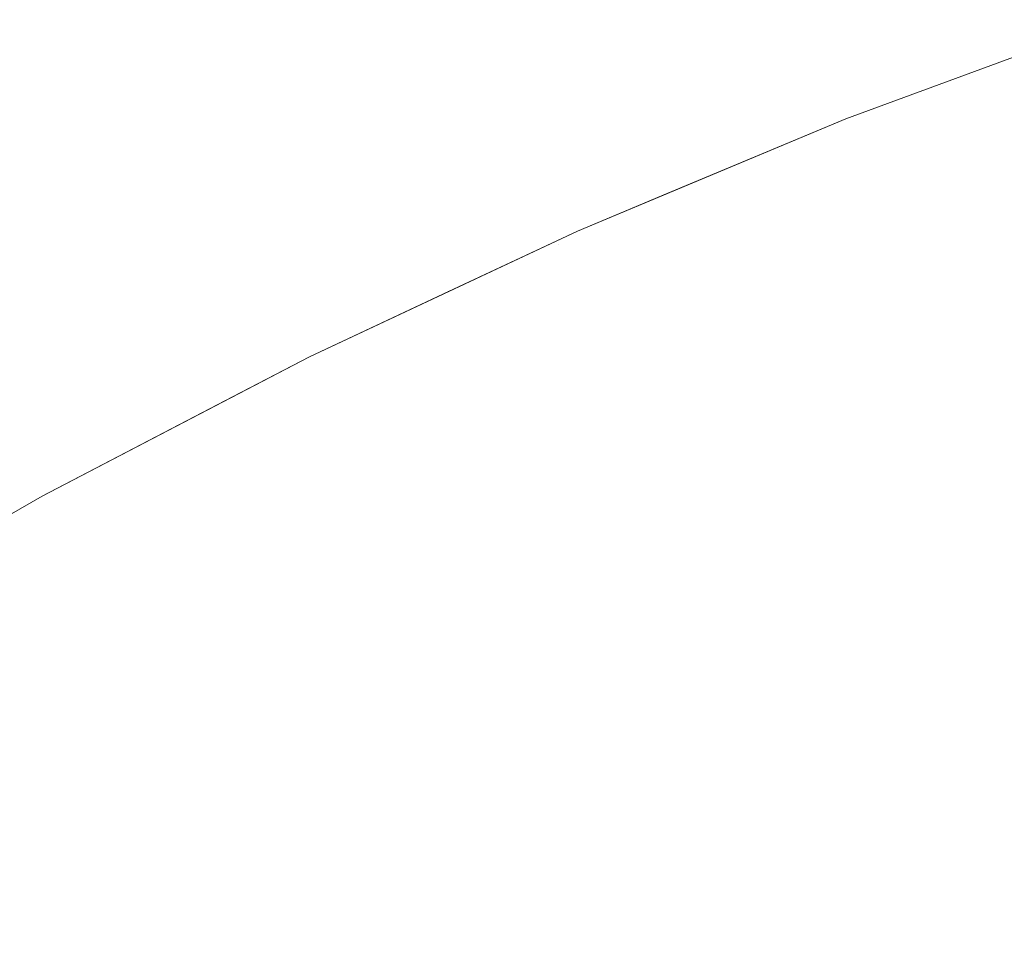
# Model space of a CAD drawing. Header units: centimetres. Extents: x -21.6 to 22.7, y 3.4 to 5.2.
# Tile 75 of 256: x -21.5381 to -21.5276, y 5.1863 to 5.1963. Entities that reach past the tile are written whole.
import ezdxf

# ---------------------------------------------------------------- set-up
doc = ezdxf.new("R2010")
doc.units = ezdxf.units.CM
doc.header["$LTSCALE"] = 2.54
doc.layers.add('Lucido design-1', color=7, linetype='Continuous')

# ---------------------------------------------------------------- blocks, each defined once
blk = doc.blocks.new('Gruppo-4-1')
at = {"color": 7, "linetype": 'Continuous', "lineweight": 9}
for points, invisible_edges in [([(-21.526372, 5.196324, -1872.315514), (-21.529258, 5.195258, -1872.315514), (-21.528774, 5.195434, -1872.313952), (-21.526343, 5.196322, -1872.313952)], 14), ([(-21.529258, 5.195258, -1872.915514), (-21.529258, 5.195258, -1872.315514), (-21.526372, 5.196324, -1872.315514), (-21.526372, 5.196324, -1872.915514)], 5), ([(-21.527554, 5.195854, -1872.918638), (-21.528765, 5.195399, -1872.918638), (-21.529258, 5.195258, -1872.915514), (-21.526372, 5.196324, -1872.915514)], 11), ([(-21.528774, 5.195434, -1872.313952), (-21.528765, 5.195399, -1872.31239), (-21.526334, 5.196287, -1872.31239), (-21.526343, 5.196322, -1872.313952)], 15), ([(-21.52632, 5.196228, -1872.310829), (-21.526334, 5.196287, -1872.31239), (-21.528765, 5.195399, -1872.31239), (-21.528749, 5.195341, -1872.310829)], 15), ([(-21.528749, 5.195341, -1872.310829), (-21.528728, 5.19526, -1872.30927), (-21.526301, 5.196146, -1872.30927), (-21.52632, 5.196228, -1872.310829)], 15), ([(-21.526276, 5.196041, -1872.307713), (-21.526301, 5.196146, -1872.30927), (-21.528728, 5.19526, -1872.30927), (-21.5287, 5.195155, -1872.307713)], 15), ([(-21.5287, 5.195155, -1872.307713), (-21.528666, 5.195028, -1872.30616), (-21.526245, 5.195912, -1872.30616), (-21.526276, 5.196041, -1872.307713)], 15), ([(-21.527518, 5.195714, -1872.921758), (-21.528728, 5.19526, -1872.921758), (-21.528765, 5.195399, -1872.918638), (-21.527554, 5.195854, -1872.918638)], 15), ([(-21.526209, 5.19576, -1872.304609), (-21.526245, 5.195912, -1872.30616), (-21.528666, 5.195028, -1872.30616), (-21.528626, 5.194878, -1872.304609)], 15), ([(-21.52746, 5.195481, -1872.924868), (-21.528666, 5.195028, -1872.924868), (-21.528728, 5.19526, -1872.921758), (-21.527518, 5.195714, -1872.921758)], 15), ([(-21.528626, 5.194878, -1872.304609), (-21.52858, 5.194704, -1872.303063), (-21.526167, 5.195586, -1872.303063), (-21.526209, 5.19576, -1872.304609)], 15), ([(-21.52612, 5.195388, -1872.301521), (-21.526167, 5.195586, -1872.303063), (-21.52858, 5.194704, -1872.303063), (-21.528528, 5.194509, -1872.301521)], 15), ([(-21.53117, 5.194462, -1872.313952), (-21.528774, 5.195434, -1872.313952), (-21.529258, 5.195258, -1872.315514)], 11), ([(-21.53117, 5.194462, -1872.313952), (-21.53116, 5.194427, -1872.31239), (-21.528765, 5.195399, -1872.31239), (-21.528774, 5.195434, -1872.313952)], 15), ([(-21.528749, 5.195341, -1872.310829), (-21.528765, 5.195399, -1872.31239), (-21.53116, 5.194427, -1872.31239), (-21.531143, 5.19437, -1872.310829)], 15), ([(-21.529258, 5.195258, -1872.915514), (-21.528765, 5.195399, -1872.918638), (-21.529967, 5.194924, -1872.918638)], 11), ([(-21.529967, 5.194924, -1872.918638), (-21.528765, 5.195399, -1872.918638), (-21.528728, 5.19526, -1872.921758), (-21.529928, 5.194785, -1872.921758)], 15), ([(-21.527378, 5.195156, -1872.927965), (-21.52858, 5.194704, -1872.927965), (-21.528666, 5.195028, -1872.924868), (-21.52746, 5.195481, -1872.924868)], 15), ([(-21.528528, 5.194509, -1872.301521), (-21.52847, 5.19429, -1872.299984), (-21.526067, 5.195167, -1872.299984), (-21.52612, 5.195388, -1872.301521)], 15), ([(-21.531143, 5.19437, -1872.310829), (-21.53112, 5.194289, -1872.30927), (-21.528728, 5.19526, -1872.30927), (-21.528749, 5.195341, -1872.310829)], 15), ([(-21.529258, 5.195258, -1872.915514), (-21.532141, 5.194053, -1872.915514), (-21.532141, 5.194053, -1872.315514), (-21.531168, 5.19446, -1872.315514)], 10), ([(-21.529967, 5.194924, -1872.918638), (-21.53116, 5.194427, -1872.918638), (-21.532141, 5.194053, -1872.915514), (-21.529258, 5.195258, -1872.915514)], 11), ([(-21.529258, 5.195258, -1872.315514), (-21.531168, 5.19446, -1872.315514), (-21.53117, 5.194462, -1872.313952)], 10), ([(-21.531168, 5.19446, -1872.315514), (-21.529258, 5.195258, -1872.315514), (-21.529258, 5.195258, -1872.915514)], 10), ([(-21.5287, 5.195155, -1872.307713), (-21.528728, 5.19526, -1872.30927), (-21.53112, 5.194289, -1872.30927), (-21.531089, 5.194186, -1872.307713)], 15), ([(-21.529928, 5.194785, -1872.921758), (-21.528728, 5.19526, -1872.921758), (-21.528666, 5.195028, -1872.924868), (-21.529864, 5.194554, -1872.924868)], 15), ([(-21.531089, 5.194186, -1872.307713), (-21.531052, 5.19406, -1872.30616), (-21.528666, 5.195028, -1872.30616), (-21.5287, 5.195155, -1872.307713)], 15), ([(-21.527273, 5.194739, -1872.931044), (-21.52847, 5.19429, -1872.931044), (-21.52858, 5.194704, -1872.927965), (-21.527378, 5.195156, -1872.927965)], 15), ([(-21.526009, 5.194924, -1872.298453), (-21.526067, 5.195167, -1872.299984), (-21.52847, 5.19429, -1872.299984), (-21.528405, 5.194049, -1872.298453)], 15), ([(-21.528626, 5.194878, -1872.304609), (-21.528666, 5.195028, -1872.30616), (-21.531052, 5.19406, -1872.30616), (-21.531008, 5.193911, -1872.304609)], 15), ([(-21.529864, 5.194554, -1872.924868), (-21.528666, 5.195028, -1872.924868), (-21.52858, 5.194704, -1872.927965), (-21.529773, 5.194232, -1872.927965)], 15), ([(-21.529928, 5.194785, -1872.921758), (-21.53112, 5.194289, -1872.921758), (-21.53116, 5.194427, -1872.918638), (-21.529967, 5.194924, -1872.918638)], 15), ([(-21.531008, 5.193911, -1872.304609), (-21.530958, 5.19374, -1872.303063), (-21.52858, 5.194704, -1872.303063), (-21.528626, 5.194878, -1872.304609)], 15), ([(-21.528405, 5.194049, -1872.298453), (-21.528335, 5.193786, -1872.296927), (-21.525946, 5.194659, -1872.296927), (-21.526009, 5.194924, -1872.298453)], 15), ([(-21.529864, 5.194554, -1872.924868), (-21.531052, 5.19406, -1872.924868), (-21.53112, 5.194289, -1872.921758), (-21.529928, 5.194785, -1872.921758)], 15), ([(-21.528528, 5.194509, -1872.301521), (-21.52858, 5.194704, -1872.303063), (-21.530958, 5.19374, -1872.303063), (-21.530901, 5.193546, -1872.301521)], 15), ([(-21.529773, 5.194232, -1872.927965), (-21.52858, 5.194704, -1872.927965), (-21.52847, 5.19429, -1872.931044), (-21.529658, 5.19382, -1872.931044)], 15), ([(-21.527145, 5.194233, -1872.934101), (-21.528335, 5.193786, -1872.934101), (-21.52847, 5.19429, -1872.931044), (-21.527273, 5.194739, -1872.931044)], 15), ([(-21.525878, 5.194371, -1872.295409), (-21.525946, 5.194659, -1872.296927), (-21.528335, 5.193786, -1872.296927), (-21.528259, 5.193501, -1872.295409)], 15), ([(-21.529773, 5.194232, -1872.927965), (-21.530958, 5.19374, -1872.927965), (-21.531052, 5.19406, -1872.924868), (-21.529864, 5.194554, -1872.924868)], 15), ([(-21.533529, 5.193408, -1872.313952), (-21.533518, 5.193374, -1872.31239), (-21.53116, 5.194427, -1872.31239), (-21.53117, 5.194462, -1872.313952)], 15), ([(-21.532141, 5.194053, -1872.315514), (-21.533529, 5.193408, -1872.313952), (-21.53117, 5.194462, -1872.313952)], 11), ([(-21.53117, 5.194462, -1872.313952), (-21.531168, 5.19446, -1872.315514), (-21.532141, 5.194053, -1872.315514)], 9), ([(-21.530901, 5.193546, -1872.301521), (-21.530837, 5.19333, -1872.299984), (-21.52847, 5.19429, -1872.299984), (-21.528528, 5.194509, -1872.301521)], 15), ([(-21.531143, 5.19437, -1872.310829), (-21.53116, 5.194427, -1872.31239), (-21.533518, 5.193374, -1872.31239), (-21.533499, 5.193317, -1872.310829)], 15), ([(-21.533499, 5.193317, -1872.310829), (-21.533474, 5.193238, -1872.30927), (-21.53112, 5.194289, -1872.30927), (-21.531143, 5.19437, -1872.310829)], 15), ([(-21.532141, 5.194053, -1872.915514), (-21.53116, 5.194427, -1872.918638), (-21.532344, 5.193911, -1872.918638)], 11), ([(-21.532344, 5.193911, -1872.918638), (-21.53116, 5.194427, -1872.918638), (-21.53112, 5.194289, -1872.921758), (-21.532301, 5.193774, -1872.921758)], 15), ([(-21.528259, 5.193501, -1872.295409), (-21.528178, 5.193194, -1872.293898), (-21.525804, 5.194061, -1872.293898), (-21.525878, 5.194371, -1872.295409)], 15), ([(-21.531089, 5.194186, -1872.307713), (-21.53112, 5.194289, -1872.30927), (-21.533474, 5.193238, -1872.30927), (-21.533441, 5.193136, -1872.307713)], 15), ([(-21.532301, 5.193774, -1872.921758), (-21.53112, 5.194289, -1872.921758), (-21.531052, 5.19406, -1872.924868), (-21.532231, 5.193545, -1872.924868)], 15), ([(-21.529658, 5.19382, -1872.931044), (-21.530837, 5.19333, -1872.931044), (-21.530958, 5.19374, -1872.927965), (-21.529773, 5.194232, -1872.927965)], 15), ([(-21.528405, 5.194049, -1872.298453), (-21.52847, 5.19429, -1872.299984), (-21.530837, 5.19333, -1872.299984), (-21.530767, 5.193091, -1872.298453)], 15), ([(-21.529658, 5.19382, -1872.931044), (-21.52847, 5.19429, -1872.931044), (-21.528335, 5.193786, -1872.934101), (-21.529517, 5.193319, -1872.934101)], 15), ([(-21.526995, 5.193638, -1872.93713), (-21.528178, 5.193194, -1872.93713), (-21.528335, 5.193786, -1872.934101), (-21.527145, 5.194233, -1872.934101)], 15), ([(-21.533441, 5.193136, -1872.307713), (-21.5334, 5.193011, -1872.30616), (-21.531052, 5.19406, -1872.30616), (-21.531089, 5.194186, -1872.307713)], 15), ([(-21.533529, 5.193408, -1872.313952), (-21.532141, 5.194053, -1872.315514), (-21.535019, 5.192704, -1872.315514)], 9), ([(-21.535019, 5.192704, -1872.315514), (-21.532141, 5.194053, -1872.315514), (-21.532141, 5.194053, -1872.915514), (-21.533525, 5.193404, -1872.915514)], 10), ([(-21.532344, 5.193911, -1872.918638), (-21.533518, 5.193374, -1872.918638), (-21.533525, 5.193404, -1872.915514), (-21.532141, 5.194053, -1872.915514)], 11), ([(-21.531008, 5.193911, -1872.304609), (-21.531052, 5.19406, -1872.30616), (-21.5334, 5.193011, -1872.30616), (-21.533353, 5.192864, -1872.304609)], 15), ([(-21.532231, 5.193545, -1872.924868), (-21.531052, 5.19406, -1872.924868), (-21.530958, 5.19374, -1872.927965), (-21.532133, 5.193227, -1872.927965)], 15), ([(-21.530767, 5.193091, -1872.298453), (-21.53069, 5.192831, -1872.296927), (-21.528335, 5.193786, -1872.296927), (-21.528405, 5.194049, -1872.298453)], 15), ([(-21.525725, 5.193729, -1872.292394), (-21.525804, 5.194061, -1872.293898), (-21.528178, 5.193194, -1872.293898), (-21.52809, 5.192865, -1872.292394)], 15), ([(-21.532301, 5.193774, -1872.921758), (-21.533474, 5.193238, -1872.921758), (-21.533518, 5.193374, -1872.918638), (-21.532344, 5.193911, -1872.918638)], 15), ([(-21.533353, 5.192864, -1872.304609), (-21.533298, 5.192694, -1872.303063), (-21.530958, 5.19374, -1872.303063), (-21.531008, 5.193911, -1872.304609)], 15), ([(-21.529517, 5.193319, -1872.934101), (-21.53069, 5.192831, -1872.934101), (-21.530837, 5.19333, -1872.931044), (-21.529658, 5.19382, -1872.931044)], 15), ([(-21.532231, 5.193545, -1872.924868), (-21.5334, 5.193011, -1872.924868), (-21.533474, 5.193238, -1872.921758), (-21.532301, 5.193774, -1872.921758)], 15), ([(-21.530901, 5.193546, -1872.301521), (-21.530958, 5.19374, -1872.303063), (-21.533298, 5.192694, -1872.303063), (-21.533236, 5.192502, -1872.301521)], 15), ([(-21.532133, 5.193227, -1872.927965), (-21.530958, 5.19374, -1872.927965), (-21.530837, 5.19333, -1872.931044), (-21.532007, 5.192819, -1872.931044)], 15), ([(-21.528259, 5.193501, -1872.295409), (-21.528335, 5.193786, -1872.296927), (-21.53069, 5.192831, -1872.296927), (-21.530607, 5.192549, -1872.295409)], 15), ([(-21.529517, 5.193319, -1872.934101), (-21.528335, 5.193786, -1872.934101), (-21.528178, 5.193194, -1872.93713), (-21.529352, 5.192729, -1872.93713)], 15), ([(-21.52809, 5.192865, -1872.292394), (-21.527997, 5.192515, -1872.290899), (-21.52564, 5.193376, -1872.290899), (-21.525725, 5.193729, -1872.292394)], 15), ([(-21.526823, 5.192956, -1872.940129), (-21.527997, 5.192515, -1872.940129), (-21.528178, 5.193194, -1872.93713), (-21.526995, 5.193638, -1872.93713)], 15), ([(-21.532133, 5.193227, -1872.927965), (-21.533298, 5.192694, -1872.927965), (-21.5334, 5.193011, -1872.924868), (-21.532231, 5.193545, -1872.924868)], 15), ([(-21.533236, 5.192502, -1872.301521), (-21.533167, 5.192289, -1872.299984), (-21.530837, 5.19333, -1872.299984), (-21.530901, 5.193546, -1872.301521)], 15), ([(-21.530607, 5.192549, -1872.295409), (-21.530518, 5.192245, -1872.293898), (-21.528178, 5.193194, -1872.293898), (-21.528259, 5.193501, -1872.295409)], 15), ([(-21.535019, 5.192704, -1872.315514), (-21.535846, 5.192276, -1872.313952), (-21.533529, 5.193408, -1872.313952)], 11), ([(-21.535846, 5.192276, -1872.313952), (-21.535834, 5.192242, -1872.31239), (-21.533518, 5.193374, -1872.31239), (-21.533529, 5.193408, -1872.313952)], 15), ([(-21.533525, 5.193404, -1872.915514), (-21.535019, 5.192704, -1872.915514), (-21.535019, 5.192704, -1872.315514)], 10), ([(-21.535019, 5.192704, -1872.915514), (-21.533525, 5.193404, -1872.915514), (-21.533518, 5.193374, -1872.918638), (-21.534681, 5.192818, -1872.918638)], 14), ([(-21.525551, 5.193001, -1872.289412), (-21.52564, 5.193376, -1872.290899), (-21.527997, 5.192515, -1872.290899), (-21.527898, 5.192144, -1872.289412)], 15), ([(-21.533499, 5.193317, -1872.310829), (-21.533518, 5.193374, -1872.31239), (-21.535834, 5.192242, -1872.31239), (-21.535815, 5.192186, -1872.310829)], 15), ([(-21.535815, 5.192186, -1872.310829), (-21.535787, 5.192107, -1872.30927), (-21.533474, 5.193238, -1872.30927), (-21.533499, 5.193317, -1872.310829)], 15), ([(-21.534681, 5.192818, -1872.918638), (-21.533518, 5.193374, -1872.918638), (-21.533474, 5.193238, -1872.921758), (-21.534636, 5.192682, -1872.921758)], 15), ([(-21.530767, 5.193091, -1872.298453), (-21.530837, 5.19333, -1872.299984), (-21.533167, 5.192289, -1872.299984), (-21.533091, 5.192053, -1872.298453)], 15), ([(-21.532007, 5.192819, -1872.931044), (-21.530837, 5.19333, -1872.931044), (-21.53069, 5.192831, -1872.934101), (-21.531854, 5.192323, -1872.934101)], 15), ([(-21.529352, 5.192729, -1872.93713), (-21.530518, 5.192245, -1872.93713), (-21.53069, 5.192831, -1872.934101), (-21.529517, 5.193319, -1872.934101)], 15), ([(-21.533441, 5.193136, -1872.307713), (-21.533474, 5.193238, -1872.30927), (-21.535787, 5.192107, -1872.30927), (-21.535751, 5.192006, -1872.307713)], 15), ([(-21.534636, 5.192682, -1872.921758), (-21.533474, 5.193238, -1872.921758), (-21.5334, 5.193011, -1872.924868), (-21.534559, 5.192457, -1872.924868)], 15), ([(-21.532007, 5.192819, -1872.931044), (-21.533167, 5.192289, -1872.931044), (-21.533298, 5.192694, -1872.927965), (-21.532133, 5.193227, -1872.927965)], 15), ([(-21.52809, 5.192865, -1872.292394), (-21.528178, 5.193194, -1872.293898), (-21.530518, 5.192245, -1872.293898), (-21.530422, 5.191919, -1872.292394)], 15), ([(-21.529352, 5.192729, -1872.93713), (-21.528178, 5.193194, -1872.93713), (-21.527997, 5.192515, -1872.940129), (-21.529163, 5.192054, -1872.940129)], 15), ([(-21.535751, 5.192006, -1872.307713), (-21.535708, 5.191883, -1872.30616), (-21.5334, 5.193011, -1872.30616), (-21.533441, 5.193136, -1872.307713)], 15), ([(-21.533091, 5.192053, -1872.298453), (-21.533008, 5.191795, -1872.296927), (-21.53069, 5.192831, -1872.296927), (-21.530767, 5.193091, -1872.298453)], 15), ([(-21.533353, 5.192864, -1872.304609), (-21.5334, 5.193011, -1872.30616), (-21.535708, 5.191883, -1872.30616), (-21.535657, 5.191738, -1872.304609)], 15), ([(-21.534559, 5.192457, -1872.924868), (-21.5334, 5.193011, -1872.924868), (-21.533298, 5.192694, -1872.927965), (-21.534453, 5.192142, -1872.927965)], 15), ([(-21.526629, 5.192189, -1872.943094), (-21.527794, 5.191752, -1872.943094), (-21.527997, 5.192515, -1872.940129), (-21.526823, 5.192956, -1872.940129)], 15), ([(-21.527898, 5.192144, -1872.289412), (-21.527794, 5.191752, -1872.287934), (-21.525457, 5.192606, -1872.287934), (-21.525551, 5.193001, -1872.289412)], 15), ([(-21.535657, 5.191738, -1872.304609), (-21.535598, 5.19157, -1872.303063), (-21.533298, 5.192694, -1872.303063), (-21.533353, 5.192864, -1872.304609)], 15), ([(-21.530422, 5.191919, -1872.292394), (-21.53032, 5.191573, -1872.290899), (-21.527997, 5.192515, -1872.290899), (-21.52809, 5.192865, -1872.292394)], 15), ([(-21.534681, 5.192818, -1872.918638), (-21.535834, 5.192242, -1872.918638), (-21.535019, 5.192704, -1872.915514)], 11), ([(-21.534636, 5.192682, -1872.921758), (-21.535787, 5.192107, -1872.921758), (-21.535834, 5.192242, -1872.918638), (-21.534681, 5.192818, -1872.918638)], 15), ([(-21.531854, 5.192323, -1872.934101), (-21.533008, 5.191795, -1872.934101), (-21.533167, 5.192289, -1872.931044), (-21.532007, 5.192819, -1872.931044)], 15), ([(-21.530607, 5.192549, -1872.295409), (-21.53069, 5.192831, -1872.296927), (-21.533008, 5.191795, -1872.296927), (-21.532918, 5.191516, -1872.295409)], 15), ([(-21.531854, 5.192323, -1872.934101), (-21.53069, 5.192831, -1872.934101), (-21.530518, 5.192245, -1872.93713), (-21.531674, 5.19174, -1872.93713)], 15), ([(-21.535019, 5.192704, -1872.915514), (-21.537889, 5.191208, -1872.915514), (-21.537889, 5.191208, -1872.315514), (-21.535844, 5.192275, -1872.315514)], 10), ([(-21.537889, 5.191208, -1872.915514), (-21.535019, 5.192704, -1872.915514), (-21.535834, 5.192242, -1872.918638), (-21.536977, 5.191648, -1872.918638)], 14), ([(-21.535019, 5.192704, -1872.315514), (-21.535844, 5.192275, -1872.315514), (-21.535846, 5.192276, -1872.313952)], 10), ([(-21.535844, 5.192275, -1872.315514), (-21.535019, 5.192704, -1872.315514), (-21.535019, 5.192704, -1872.915514)], 10), ([(-21.534559, 5.192457, -1872.924868), (-21.535708, 5.191883, -1872.924868), (-21.535787, 5.192107, -1872.921758), (-21.534636, 5.192682, -1872.921758)], 15), ([(-21.533236, 5.192502, -1872.301521), (-21.533298, 5.192694, -1872.303063), (-21.535598, 5.19157, -1872.303063), (-21.535531, 5.191381, -1872.301521)], 15), ([(-21.534453, 5.192142, -1872.927965), (-21.533298, 5.192694, -1872.927965), (-21.533167, 5.192289, -1872.931044), (-21.534317, 5.191739, -1872.931044)], 15), ([(-21.529163, 5.192054, -1872.940129), (-21.53032, 5.191573, -1872.940129), (-21.530518, 5.192245, -1872.93713), (-21.529352, 5.192729, -1872.93713)], 15), ([(-21.532918, 5.191516, -1872.295409), (-21.53282, 5.191216, -1872.293898), (-21.530518, 5.192245, -1872.293898), (-21.530607, 5.192549, -1872.295409)], 15), ([(-21.525357, 5.192189, -1872.286467), (-21.525457, 5.192606, -1872.287934), (-21.527794, 5.191752, -1872.287934), (-21.527684, 5.191339, -1872.286467)], 15), ([(-21.534453, 5.192142, -1872.927965), (-21.535598, 5.19157, -1872.927965), (-21.535708, 5.191883, -1872.924868), (-21.534559, 5.192457, -1872.924868)], 15), ([(-21.535531, 5.191381, -1872.301521), (-21.535457, 5.19117, -1872.299984), (-21.533167, 5.192289, -1872.299984), (-21.533236, 5.192502, -1872.301521)], 15), ([(-21.527898, 5.192144, -1872.289412), (-21.527997, 5.192515, -1872.290899), (-21.53032, 5.191573, -1872.290899), (-21.530212, 5.191206, -1872.289412)], 15), ([(-21.529163, 5.192054, -1872.940129), (-21.527997, 5.192515, -1872.940129), (-21.527794, 5.191752, -1872.943094), (-21.52895, 5.191295, -1872.943094)], 15), ([(-21.531674, 5.19174, -1872.93713), (-21.53282, 5.191216, -1872.93713), (-21.533008, 5.191795, -1872.934101), (-21.531854, 5.192323, -1872.934101)], 15), ([(-21.538121, 5.191068, -1872.313952), (-21.538108, 5.191034, -1872.31239), (-21.535834, 5.192242, -1872.31239), (-21.535846, 5.192276, -1872.313952)], 15), ([(-21.535846, 5.192276, -1872.313952), (-21.535844, 5.192275, -1872.315514), (-21.537889, 5.191208, -1872.315514), (-21.538121, 5.191068, -1872.313952)], 13), ([(-21.535815, 5.192186, -1872.310829), (-21.535834, 5.192242, -1872.31239), (-21.538108, 5.191034, -1872.31239), (-21.538087, 5.190979, -1872.310829)], 15), ([(-21.536977, 5.191648, -1872.918638), (-21.535834, 5.192242, -1872.918638), (-21.535787, 5.192107, -1872.921758), (-21.536928, 5.191514, -1872.921758)], 15), ([(-21.533091, 5.192053, -1872.298453), (-21.533167, 5.192289, -1872.299984), (-21.535457, 5.19117, -1872.299984), (-21.535375, 5.190937, -1872.298453)], 15), ([(-21.534317, 5.191739, -1872.931044), (-21.533167, 5.192289, -1872.931044), (-21.533008, 5.191795, -1872.934101), (-21.534152, 5.191249, -1872.934101)], 15), ([(-21.530422, 5.191919, -1872.292394), (-21.530518, 5.192245, -1872.293898), (-21.53282, 5.191216, -1872.293898), (-21.532717, 5.190894, -1872.292394)], 15), ([(-21.531674, 5.19174, -1872.93713), (-21.530518, 5.192245, -1872.93713), (-21.53032, 5.191573, -1872.940129), (-21.531468, 5.191072, -1872.940129)], 15), ([(-21.538087, 5.190979, -1872.310829), (-21.538057, 5.190901, -1872.30927), (-21.535787, 5.192107, -1872.30927), (-21.535815, 5.192186, -1872.310829)], 15), ([(-21.535751, 5.192006, -1872.307713), (-21.535787, 5.192107, -1872.30927), (-21.538057, 5.190901, -1872.30927), (-21.538019, 5.190802, -1872.307713)], 15), ([(-21.536928, 5.191514, -1872.921758), (-21.535787, 5.192107, -1872.921758), (-21.535708, 5.191883, -1872.924868), (-21.536846, 5.191291, -1872.924868)], 15), ([(-21.534317, 5.191739, -1872.931044), (-21.535457, 5.19117, -1872.931044), (-21.535598, 5.19157, -1872.927965), (-21.534453, 5.192142, -1872.927965)], 15), ([(-21.530212, 5.191206, -1872.289412), (-21.530097, 5.190818, -1872.287934), (-21.527794, 5.191752, -1872.287934), (-21.527898, 5.192144, -1872.289412)], 15), ([(-21.526415, 5.191339, -1872.946019), (-21.527569, 5.190906, -1872.946019), (-21.527794, 5.191752, -1872.943094), (-21.526629, 5.192189, -1872.943094)], 15), ([(-21.527684, 5.191339, -1872.286467), (-21.527569, 5.190906, -1872.285009), (-21.525253, 5.191752, -1872.285009), (-21.525357, 5.192189, -1872.286467)], 15), ([(-21.538019, 5.190802, -1872.307713), (-21.537973, 5.19068, -1872.30616), (-21.535708, 5.191883, -1872.30616), (-21.535751, 5.192006, -1872.307713)], 15), ([(-21.535375, 5.190937, -1872.298453), (-21.535285, 5.190683, -1872.296927), (-21.533008, 5.191795, -1872.296927), (-21.533091, 5.192053, -1872.298453)], 15), ([(-21.52895, 5.191295, -1872.943094), (-21.530097, 5.190818, -1872.943094), (-21.53032, 5.191573, -1872.940129), (-21.529163, 5.192054, -1872.940129)], 15), ([(-21.532717, 5.190894, -1872.292394), (-21.532606, 5.190552, -1872.290899), (-21.53032, 5.191573, -1872.290899), (-21.530422, 5.191919, -1872.292394)], 15), ([(-21.535657, 5.191738, -1872.304609), (-21.535708, 5.191883, -1872.30616), (-21.537973, 5.19068, -1872.30616), (-21.537918, 5.190537, -1872.304609)], 15), ([(-21.536846, 5.191291, -1872.924868), (-21.535708, 5.191883, -1872.924868), (-21.535598, 5.19157, -1872.927965), (-21.536732, 5.19098, -1872.927965)], 15), ([(-21.532918, 5.191516, -1872.295409), (-21.533008, 5.191795, -1872.296927), (-21.535285, 5.190683, -1872.296927), (-21.535188, 5.190407, -1872.295409)], 15), ([(-21.534152, 5.191249, -1872.934101), (-21.533008, 5.191795, -1872.934101), (-21.53282, 5.191216, -1872.93713), (-21.533957, 5.190672, -1872.93713)], 15), ([(-21.537918, 5.190537, -1872.304609), (-21.537855, 5.190372, -1872.303063), (-21.535598, 5.19157, -1872.303063), (-21.535657, 5.191738, -1872.304609)], 15), ([(-21.534152, 5.191249, -1872.934101), (-21.535285, 5.190683, -1872.934101), (-21.535457, 5.19117, -1872.931044), (-21.534317, 5.191739, -1872.931044)], 15), ([(-21.531468, 5.191072, -1872.940129), (-21.532606, 5.190552, -1872.940129), (-21.53282, 5.191216, -1872.93713), (-21.531674, 5.19174, -1872.93713)], 15), ([(-21.527684, 5.191339, -1872.286467), (-21.527794, 5.191752, -1872.287934), (-21.530097, 5.190818, -1872.287934), (-21.529977, 5.190409, -1872.286467)], 15), ([(-21.52895, 5.191295, -1872.943094), (-21.527794, 5.191752, -1872.943094), (-21.527569, 5.190906, -1872.946019), (-21.528714, 5.190453, -1872.946019)], 15), ([(-21.525144, 5.191295, -1872.283562), (-21.525253, 5.191752, -1872.285009), (-21.527569, 5.190906, -1872.285009), (-21.527448, 5.190453, -1872.283562)], 15), ([(-21.536977, 5.191648, -1872.918638), (-21.538108, 5.191034, -1872.918638), (-21.537889, 5.191208, -1872.915514)], 11), ([(-21.536928, 5.191514, -1872.921758), (-21.538057, 5.190901, -1872.921758), (-21.538108, 5.191034, -1872.918638), (-21.536977, 5.191648, -1872.918638)], 15), ([(-21.536846, 5.191291, -1872.924868), (-21.537973, 5.19068, -1872.924868), (-21.538057, 5.190901, -1872.921758), (-21.536928, 5.191514, -1872.921758)], 15), ([(-21.535531, 5.191381, -1872.301521), (-21.535598, 5.19157, -1872.303063), (-21.537855, 5.190372, -1872.303063), (-21.537784, 5.190185, -1872.301521)], 15), ([(-21.536732, 5.19098, -1872.927965), (-21.535598, 5.19157, -1872.927965), (-21.535457, 5.19117, -1872.931044), (-21.536586, 5.190582, -1872.931044)], 15), ([(-21.535188, 5.190407, -1872.295409), (-21.535084, 5.19011, -1872.293898), (-21.53282, 5.191216, -1872.293898), (-21.532918, 5.191516, -1872.295409)], 15), ([(-21.530212, 5.191206, -1872.289412), (-21.53032, 5.191573, -1872.290899), (-21.532606, 5.190552, -1872.290899), (-21.532489, 5.190188, -1872.289412)], 15), ([(-21.531468, 5.191072, -1872.940129), (-21.53032, 5.191573, -1872.940129), (-21.530097, 5.190818, -1872.943094), (-21.531236, 5.190321, -1872.943094)], 15), ([(-21.537784, 5.190185, -1872.301521), (-21.537704, 5.189976, -1872.299984), (-21.535457, 5.19117, -1872.299984), (-21.535531, 5.191381, -1872.301521)], 15), ([(-21.536732, 5.19098, -1872.927965), (-21.537855, 5.190372, -1872.927965), (-21.537973, 5.19068, -1872.924868), (-21.536846, 5.191291, -1872.924868)], 15), ([(-21.528714, 5.190453, -1872.946019), (-21.529851, 5.18998, -1872.946019), (-21.530097, 5.190818, -1872.943094), (-21.52895, 5.191295, -1872.943094)], 15), ([(-21.529977, 5.190409, -1872.286467), (-21.529851, 5.18998, -1872.285009), (-21.527569, 5.190906, -1872.285009), (-21.527684, 5.191339, -1872.286467)], 15), ([(-21.52618, 5.190409, -1872.948903), (-21.527322, 5.18998, -1872.948903), (-21.527569, 5.190906, -1872.946019), (-21.526415, 5.191339, -1872.946019)], 15), ([(-21.538121, 5.191068, -1872.313952), (-21.537889, 5.191208, -1872.315514), (-21.54035, 5.189791, -1872.315514), (-21.54035, 5.189787, -1872.313952)], 13), ([(-21.54035, 5.189791, -1872.315514), (-21.537889, 5.191208, -1872.315514), (-21.537889, 5.191208, -1872.915514), (-21.539237, 5.190432, -1872.915514)], 10), ([(-21.539237, 5.190432, -1872.915514), (-21.537889, 5.191208, -1872.915514), (-21.538108, 5.191034, -1872.918638), (-21.539228, 5.190403, -1872.918638)], 14), ([(-21.535375, 5.190937, -1872.298453), (-21.535457, 5.19117, -1872.299984), (-21.537704, 5.189976, -1872.299984), (-21.537616, 5.189746, -1872.298453)], 15), ([(-21.536586, 5.190582, -1872.931044), (-21.535457, 5.19117, -1872.931044), (-21.535285, 5.190683, -1872.934101), (-21.536408, 5.190098, -1872.934101)], 15), ([(-21.533957, 5.190672, -1872.93713), (-21.535084, 5.19011, -1872.93713), (-21.535285, 5.190683, -1872.934101), (-21.534152, 5.191249, -1872.934101)], 15), ([(-21.532717, 5.190894, -1872.292394), (-21.53282, 5.191216, -1872.293898), (-21.535084, 5.19011, -1872.293898), (-21.534972, 5.189792, -1872.292394)], 15), ([(-21.533957, 5.190672, -1872.93713), (-21.53282, 5.191216, -1872.93713), (-21.532606, 5.190552, -1872.940129), (-21.533734, 5.190012, -1872.940129)], 15), ([(-21.532489, 5.190188, -1872.289412), (-21.532365, 5.189805, -1872.287934), (-21.530097, 5.190818, -1872.287934), (-21.530212, 5.191206, -1872.289412)], 15), ([(-21.54035, 5.189787, -1872.313952), (-21.540336, 5.189754, -1872.31239), (-21.538108, 5.191034, -1872.31239), (-21.538121, 5.191068, -1872.313952)], 15), ([(-21.531236, 5.190321, -1872.943094), (-21.532365, 5.189805, -1872.943094), (-21.532606, 5.190552, -1872.940129), (-21.531468, 5.191072, -1872.940129)], 15), ([(-21.538087, 5.190979, -1872.310829), (-21.538108, 5.191034, -1872.31239), (-21.540336, 5.189754, -1872.31239), (-21.540314, 5.189699, -1872.310829)], 15), ([(-21.540314, 5.189699, -1872.310829), (-21.540282, 5.189623, -1872.30927), (-21.538057, 5.190901, -1872.30927), (-21.538087, 5.190979, -1872.310829)], 15), ([(-21.539228, 5.190403, -1872.918638), (-21.538108, 5.191034, -1872.918638), (-21.538057, 5.190901, -1872.921758), (-21.539175, 5.190271, -1872.921758)], 15), ([(-21.536586, 5.190582, -1872.931044), (-21.537704, 5.189976, -1872.931044), (-21.537855, 5.190372, -1872.927965), (-21.536732, 5.19098, -1872.927965)], 15), ([(-21.538019, 5.190802, -1872.307713), (-21.538057, 5.190901, -1872.30927), (-21.540282, 5.189623, -1872.30927), (-21.540242, 5.189525, -1872.307713)], 15), ([(-21.539175, 5.190271, -1872.921758), (-21.538057, 5.190901, -1872.921758), (-21.537973, 5.19068, -1872.924868), (-21.539088, 5.190051, -1872.924868)], 15), ([(-21.537616, 5.189746, -1872.298453), (-21.53752, 5.189495, -1872.296927), (-21.535285, 5.190683, -1872.296927), (-21.535375, 5.190937, -1872.298453)], 15), ([(-21.534972, 5.189792, -1872.292394), (-21.534852, 5.189454, -1872.290899), (-21.532606, 5.190552, -1872.290899), (-21.532717, 5.190894, -1872.292394)], 15), ([(-21.527448, 5.190453, -1872.283562), (-21.527569, 5.190906, -1872.285009), (-21.529851, 5.18998, -1872.285009), (-21.529719, 5.189532, -1872.283562)], 15), ([(-21.528714, 5.190453, -1872.946019), (-21.527569, 5.190906, -1872.946019), (-21.527322, 5.18998, -1872.948903), (-21.528456, 5.189532, -1872.948903)], 15), ([(-21.540242, 5.189525, -1872.307713), (-21.540192, 5.189405, -1872.30616), (-21.537973, 5.19068, -1872.30616), (-21.538019, 5.190802, -1872.307713)], 15), ([(-21.529977, 5.190409, -1872.286467), (-21.530097, 5.190818, -1872.287934), (-21.532365, 5.189805, -1872.287934), (-21.532234, 5.189401, -1872.286467)], 15), ([(-21.531236, 5.190321, -1872.943094), (-21.530097, 5.190818, -1872.943094), (-21.529851, 5.18998, -1872.946019), (-21.530979, 5.189488, -1872.946019)], 15), ([(-21.537918, 5.190537, -1872.304609), (-21.537973, 5.19068, -1872.30616), (-21.540192, 5.189405, -1872.30616), (-21.540134, 5.189263, -1872.304609)], 15), ([(-21.539088, 5.190051, -1872.924868), (-21.537973, 5.19068, -1872.924868), (-21.537855, 5.190372, -1872.927965), (-21.538967, 5.189745, -1872.927965)], 15), ([(-21.535188, 5.190407, -1872.295409), (-21.535285, 5.190683, -1872.296927), (-21.53752, 5.189495, -1872.296927), (-21.537416, 5.189223, -1872.295409)], 15), ([(-21.536408, 5.190098, -1872.934101), (-21.535285, 5.190683, -1872.934101), (-21.535084, 5.19011, -1872.93713), (-21.536199, 5.189529, -1872.93713)], 15), ([(-21.533734, 5.190012, -1872.940129), (-21.534852, 5.189454, -1872.940129), (-21.535084, 5.19011, -1872.93713), (-21.533957, 5.190672, -1872.93713)], 15), ([(-21.540134, 5.189263, -1872.304609), (-21.540067, 5.189101, -1872.303063), (-21.537855, 5.190372, -1872.303063), (-21.537918, 5.190537, -1872.304609)], 15), ([(-21.536408, 5.190098, -1872.934101), (-21.53752, 5.189495, -1872.934101), (-21.537704, 5.189976, -1872.931044), (-21.536586, 5.190582, -1872.931044)], 15), ([(-21.532489, 5.190188, -1872.289412), (-21.532606, 5.190552, -1872.290899), (-21.534852, 5.189454, -1872.290899), (-21.534726, 5.189095, -1872.289412)], 15), ([(-21.533734, 5.190012, -1872.940129), (-21.532606, 5.190552, -1872.940129), (-21.532365, 5.189805, -1872.943094), (-21.533484, 5.18927, -1872.943094)], 15), ([(-21.528456, 5.189532, -1872.948903), (-21.529581, 5.189064, -1872.948903), (-21.529851, 5.18998, -1872.946019), (-21.528714, 5.190453, -1872.946019)], 15), ([(-21.529719, 5.189532, -1872.283562), (-21.529581, 5.189064, -1872.282125), (-21.527322, 5.18998, -1872.282125), (-21.527448, 5.190453, -1872.283562)], 15), ([(-21.537784, 5.190185, -1872.301521), (-21.537855, 5.190372, -1872.303063), (-21.540067, 5.189101, -1872.303063), (-21.539991, 5.188916, -1872.301521)], 15), ([(-21.538967, 5.189745, -1872.927965), (-21.537855, 5.190372, -1872.927965), (-21.537704, 5.189976, -1872.931044), (-21.538811, 5.189352, -1872.931044)], 15), ([(-21.537416, 5.189223, -1872.295409), (-21.537305, 5.18893, -1872.293898), (-21.535084, 5.19011, -1872.293898), (-21.535188, 5.190407, -1872.295409)], 15), ([(-21.530979, 5.189488, -1872.946019), (-21.532097, 5.188977, -1872.946019), (-21.532365, 5.189805, -1872.943094), (-21.531236, 5.190321, -1872.943094)], 15), ([(-21.532234, 5.189401, -1872.286467), (-21.532097, 5.188977, -1872.285009), (-21.529851, 5.18998, -1872.285009), (-21.529977, 5.190409, -1872.286467)], 15), ([(-21.539991, 5.188916, -1872.301521), (-21.539906, 5.188711, -1872.299984), (-21.537704, 5.189976, -1872.299984), (-21.537784, 5.190185, -1872.301521)], 15), ([(-21.536199, 5.189529, -1872.93713), (-21.537305, 5.18893, -1872.93713), (-21.53752, 5.189495, -1872.934101), (-21.536408, 5.190098, -1872.934101)], 15), ([(-21.534972, 5.189792, -1872.292394), (-21.535084, 5.19011, -1872.293898), (-21.537305, 5.18893, -1872.293898), (-21.537185, 5.188617, -1872.292394)], 15), ([(-21.536199, 5.189529, -1872.93713), (-21.535084, 5.19011, -1872.93713), (-21.534852, 5.189454, -1872.940129), (-21.53596, 5.188877, -1872.940129)], 15), ([(-21.534726, 5.189095, -1872.289412), (-21.534593, 5.188716, -1872.287934), (-21.532365, 5.189805, -1872.287934), (-21.532489, 5.190188, -1872.289412)], 15), ([(-21.533484, 5.18927, -1872.943094), (-21.534593, 5.188716, -1872.943094), (-21.534852, 5.189454, -1872.940129), (-21.533734, 5.190012, -1872.940129)], 15), ([(-21.537616, 5.189746, -1872.298453), (-21.537704, 5.189976, -1872.299984), (-21.539906, 5.188711, -1872.299984), (-21.539813, 5.188484, -1872.298453)], 15), ([(-21.538811, 5.189352, -1872.931044), (-21.537704, 5.189976, -1872.931044), (-21.53752, 5.189495, -1872.934101), (-21.538621, 5.188875, -1872.934101)], 15), ([(-21.529719, 5.189532, -1872.283562), (-21.529851, 5.18998, -1872.285009), (-21.532097, 5.188977, -1872.285009), (-21.531954, 5.188533, -1872.283562)], 15), ([(-21.530979, 5.189488, -1872.946019), (-21.529851, 5.18998, -1872.946019), (-21.529581, 5.189064, -1872.948903), (-21.530697, 5.188577, -1872.948903)], 15), ([(-21.527191, 5.189488, -1872.280701), (-21.527322, 5.18998, -1872.282125), (-21.529581, 5.189064, -1872.282125), (-21.529438, 5.188577, -1872.280701)], 15), ([(-21.528456, 5.189532, -1872.948903), (-21.527322, 5.18998, -1872.948903), (-21.527055, 5.188977, -1872.95174), (-21.528176, 5.188533, -1872.95174)], 15), ([(-21.537185, 5.188617, -1872.292394), (-21.537057, 5.188283, -1872.290899), (-21.534852, 5.189454, -1872.290899), (-21.534972, 5.189792, -1872.292394)], 15), ([(-21.532234, 5.189401, -1872.286467), (-21.532365, 5.189805, -1872.287934), (-21.534593, 5.188716, -1872.287934), (-21.534452, 5.188317, -1872.286467)], 15), ([(-21.533484, 5.18927, -1872.943094), (-21.532365, 5.189805, -1872.943094), (-21.532097, 5.188977, -1872.946019), (-21.533206, 5.188447, -1872.946019)], 15), ([(-21.539813, 5.188484, -1872.298453), (-21.539711, 5.188237, -1872.296927), (-21.53752, 5.189495, -1872.296927), (-21.537616, 5.189746, -1872.298453)], 15), ([(-21.537416, 5.189223, -1872.295409), (-21.53752, 5.189495, -1872.296927), (-21.539711, 5.188237, -1872.296927), (-21.5396, 5.187968, -1872.295409)], 15), ([(-21.538621, 5.188875, -1872.934101), (-21.53752, 5.189495, -1872.934101), (-21.537305, 5.18893, -1872.93713), (-21.538398, 5.188314, -1872.93713)], 15), ([(-21.53596, 5.188877, -1872.940129), (-21.537057, 5.188283, -1872.940129), (-21.537305, 5.18893, -1872.93713), (-21.536199, 5.189529, -1872.93713)], 15), ([(-21.530697, 5.188577, -1872.948903), (-21.531804, 5.188071, -1872.948903), (-21.532097, 5.188977, -1872.946019), (-21.530979, 5.189488, -1872.946019)], 15), ([(-21.531954, 5.188533, -1872.283562), (-21.531804, 5.188071, -1872.282125), (-21.529581, 5.189064, -1872.282125), (-21.529719, 5.189532, -1872.283562)], 15), ([(-21.528176, 5.188533, -1872.95174), (-21.529289, 5.188071, -1872.95174), (-21.529581, 5.189064, -1872.948903), (-21.528456, 5.189532, -1872.948903)], 15), ([(-21.529438, 5.188577, -1872.280701), (-21.529289, 5.188071, -1872.279288), (-21.527055, 5.188977, -1872.279288), (-21.527191, 5.189488, -1872.280701)], 15), ([(-21.534726, 5.189095, -1872.289412), (-21.534852, 5.189454, -1872.290899), (-21.537057, 5.188283, -1872.290899), (-21.536922, 5.187929, -1872.289412)], 15), ([(-21.53596, 5.188877, -1872.940129), (-21.534852, 5.189454, -1872.940129), (-21.534593, 5.188716, -1872.943094), (-21.535691, 5.188144, -1872.943094)], 15), ([(-21.534452, 5.188317, -1872.286467), (-21.534305, 5.187898, -1872.285009), (-21.532097, 5.188977, -1872.285009), (-21.532234, 5.189401, -1872.286467)], 15), ([(-21.533206, 5.188447, -1872.946019), (-21.534305, 5.187898, -1872.946019), (-21.534593, 5.188716, -1872.943094), (-21.533484, 5.18927, -1872.943094)], 15), ([(-21.5396, 5.187968, -1872.295409), (-21.539481, 5.18768, -1872.293898), (-21.537305, 5.18893, -1872.293898), (-21.537416, 5.189223, -1872.295409)], 15), ([(-21.536922, 5.187929, -1872.289412), (-21.536779, 5.187555, -1872.287934), (-21.534593, 5.188716, -1872.287934), (-21.534726, 5.189095, -1872.289412)], 15), ([(-21.529438, 5.188577, -1872.280701), (-21.529581, 5.189064, -1872.282125), (-21.531804, 5.188071, -1872.282125), (-21.531649, 5.187589, -1872.280701)], 15), ([(-21.530697, 5.188577, -1872.948903), (-21.529581, 5.189064, -1872.948903), (-21.529289, 5.188071, -1872.95174), (-21.530393, 5.187589, -1872.95174)], 15), ([(-21.531954, 5.188533, -1872.283562), (-21.532097, 5.188977, -1872.285009), (-21.534305, 5.187898, -1872.285009), (-21.53415, 5.18746, -1872.283562)], 15), ([(-21.533206, 5.188447, -1872.946019), (-21.532097, 5.188977, -1872.946019), (-21.531804, 5.188071, -1872.948903), (-21.532902, 5.187546, -1872.948903)], 15), ([(-21.526914, 5.188447, -1872.277887), (-21.527055, 5.188977, -1872.279288), (-21.529289, 5.188071, -1872.279288), (-21.529134, 5.187546, -1872.277887)], 15), ([(-21.528176, 5.188533, -1872.95174), (-21.527055, 5.188977, -1872.95174), (-21.526768, 5.187898, -1872.954529), (-21.527875, 5.18746, -1872.954529)], 15), ([(-21.537185, 5.188617, -1872.292394), (-21.537305, 5.18893, -1872.293898), (-21.539481, 5.18768, -1872.293898), (-21.539354, 5.187371, -1872.292394)], 15), ([(-21.538398, 5.188314, -1872.93713), (-21.537305, 5.18893, -1872.93713), (-21.537057, 5.188283, -1872.940129), (-21.538143, 5.187671, -1872.940129)], 15), ([(-21.535691, 5.188144, -1872.943094), (-21.536779, 5.187555, -1872.943094), (-21.537057, 5.188283, -1872.940129), (-21.53596, 5.188877, -1872.940129)], 15), ([(-21.539354, 5.187371, -1872.292394), (-21.539218, 5.187041, -1872.290899), (-21.537057, 5.188283, -1872.290899), (-21.537185, 5.188617, -1872.292394)], 15), ([(-21.534452, 5.188317, -1872.286467), (-21.534593, 5.188716, -1872.287934), (-21.536779, 5.187555, -1872.287934), (-21.536629, 5.187161, -1872.286467)], 15), ([(-21.535691, 5.188144, -1872.943094), (-21.534593, 5.188716, -1872.943094), (-21.534305, 5.187898, -1872.946019), (-21.535393, 5.187332, -1872.946019)], 15), ([(-21.53415, 5.18746, -1872.283562), (-21.533989, 5.187003, -1872.282125), (-21.531804, 5.188071, -1872.282125), (-21.531954, 5.188533, -1872.283562)], 15), ([(-21.530393, 5.187589, -1872.95174), (-21.531487, 5.187088, -1872.95174), (-21.531804, 5.188071, -1872.948903), (-21.530697, 5.188577, -1872.948903)], 15), ([(-21.531649, 5.187589, -1872.280701), (-21.531487, 5.187088, -1872.279288), (-21.529289, 5.188071, -1872.279288), (-21.529438, 5.188577, -1872.280701)], 15), ([(-21.527875, 5.18746, -1872.954529), (-21.528975, 5.187003, -1872.954529), (-21.529289, 5.188071, -1872.95174), (-21.528176, 5.188533, -1872.95174)], 15), ([(-21.532902, 5.187546, -1872.948903), (-21.533989, 5.187003, -1872.948903), (-21.534305, 5.187898, -1872.946019), (-21.533206, 5.188447, -1872.946019)], 15), ([(-21.529134, 5.187546, -1872.277887), (-21.528975, 5.187003, -1872.276499), (-21.526768, 5.187898, -1872.276499), (-21.526914, 5.188447, -1872.277887)], 15), ([(-21.536629, 5.187161, -1872.286467), (-21.536471, 5.186748, -1872.285009), (-21.534305, 5.187898, -1872.285009), (-21.534452, 5.188317, -1872.286467)], 15), ([(-21.536922, 5.187929, -1872.289412), (-21.537057, 5.188283, -1872.290899), (-21.539218, 5.187041, -1872.290899), (-21.539074, 5.186692, -1872.289412)], 15), ([(-21.538143, 5.187671, -1872.940129), (-21.537057, 5.188283, -1872.940129), (-21.536779, 5.187555, -1872.943094), (-21.537856, 5.186947, -1872.943094)], 15), ([(-21.535393, 5.187332, -1872.946019), (-21.536471, 5.186748, -1872.946019), (-21.536779, 5.187555, -1872.943094), (-21.535691, 5.188144, -1872.943094)], 15), ([(-21.531649, 5.187589, -1872.280701), (-21.531804, 5.188071, -1872.282125), (-21.533989, 5.187003, -1872.282125), (-21.533822, 5.186527, -1872.280701)], 15), ([(-21.532902, 5.187546, -1872.948903), (-21.531804, 5.188071, -1872.948903), (-21.531487, 5.187088, -1872.95174), (-21.532572, 5.18657, -1872.95174)], 15), ([(-21.529134, 5.187546, -1872.277887), (-21.529289, 5.188071, -1872.279288), (-21.531487, 5.187088, -1872.279288), (-21.53132, 5.18657, -1872.277887)], 15), ([(-21.530393, 5.187589, -1872.95174), (-21.529289, 5.188071, -1872.95174), (-21.528975, 5.187003, -1872.954529), (-21.530065, 5.186527, -1872.954529)], 15), ([(-21.539074, 5.186692, -1872.289412), (-21.538922, 5.186323, -1872.287934), (-21.536779, 5.187555, -1872.287934), (-21.536922, 5.187929, -1872.289412)], 15), ([(-21.53415, 5.18746, -1872.283562), (-21.534305, 5.187898, -1872.285009), (-21.536471, 5.186748, -1872.285009), (-21.536306, 5.186315, -1872.283562)], 15), ([(-21.535393, 5.187332, -1872.946019), (-21.534305, 5.187898, -1872.946019), (-21.533989, 5.187003, -1872.948903), (-21.535067, 5.186442, -1872.948903)], 15), ([(-21.526617, 5.187332, -1872.275124), (-21.526768, 5.187898, -1872.276499), (-21.528975, 5.187003, -1872.276499), (-21.528809, 5.186442, -1872.275124)], 15), ([(-21.527875, 5.18746, -1872.954529), (-21.526768, 5.187898, -1872.954529), (-21.526462, 5.186748, -1872.957266), (-21.527555, 5.186315, -1872.957266)], 15), ([(-21.537856, 5.186947, -1872.943094), (-21.538922, 5.186323, -1872.943094), (-21.539218, 5.187041, -1872.940129), (-21.538143, 5.187671, -1872.940129)], 15), ([(-21.533822, 5.186527, -1872.280701), (-21.533648, 5.186033, -1872.279288), (-21.531487, 5.187088, -1872.279288), (-21.531649, 5.187589, -1872.280701)], 15), ([(-21.530065, 5.186527, -1872.954529), (-21.531146, 5.186033, -1872.954529), (-21.531487, 5.187088, -1872.95174), (-21.530393, 5.187589, -1872.95174)], 15), ([(-21.536629, 5.187161, -1872.286467), (-21.536779, 5.187555, -1872.287934), (-21.538922, 5.186323, -1872.287934), (-21.538762, 5.185935, -1872.286467)], 15), ([(-21.537856, 5.186947, -1872.943094), (-21.536779, 5.187555, -1872.943094), (-21.536471, 5.186748, -1872.946019), (-21.537538, 5.186146, -1872.946019)], 15), ([(-21.536306, 5.186315, -1872.283562), (-21.536134, 5.185864, -1872.282125), (-21.533989, 5.187003, -1872.282125), (-21.53415, 5.18746, -1872.283562)], 15), ([(-21.532572, 5.18657, -1872.95174), (-21.533648, 5.186033, -1872.95174), (-21.533989, 5.187003, -1872.948903), (-21.532902, 5.187546, -1872.948903)], 15), ([(-21.53132, 5.18657, -1872.277887), (-21.531146, 5.186033, -1872.276499), (-21.528975, 5.187003, -1872.276499), (-21.529134, 5.187546, -1872.277887)], 15), ([(-21.527555, 5.186315, -1872.957266), (-21.528639, 5.185864, -1872.957266), (-21.528975, 5.187003, -1872.954529), (-21.527875, 5.18746, -1872.954529)], 15), ([(-21.535067, 5.186442, -1872.948903), (-21.536134, 5.185864, -1872.948903), (-21.536471, 5.186748, -1872.946019), (-21.535393, 5.187332, -1872.946019)], 15), ([(-21.528809, 5.186442, -1872.275124), (-21.528639, 5.185864, -1872.273762), (-21.526462, 5.186748, -1872.273762), (-21.526617, 5.187332, -1872.275124)], 15), ([(-21.538762, 5.185935, -1872.286467), (-21.538594, 5.185528, -1872.285009), (-21.536471, 5.186748, -1872.285009), (-21.536629, 5.187161, -1872.286467)], 15), ([(-21.53132, 5.18657, -1872.277887), (-21.531487, 5.187088, -1872.279288), (-21.533648, 5.186033, -1872.279288), (-21.533467, 5.18552, -1872.277887)], 15), ([(-21.532572, 5.18657, -1872.95174), (-21.531487, 5.187088, -1872.95174), (-21.531146, 5.186033, -1872.954529), (-21.532218, 5.18552, -1872.954529)], 15), ([(-21.537538, 5.186146, -1872.946019), (-21.538594, 5.185528, -1872.946019), (-21.538922, 5.186323, -1872.943094), (-21.537856, 5.186947, -1872.943094)], 15), ([(-21.533822, 5.186527, -1872.280701), (-21.533989, 5.187003, -1872.282125), (-21.536134, 5.185864, -1872.282125), (-21.535954, 5.185395, -1872.280701)], 15), ([(-21.535067, 5.186442, -1872.948903), (-21.533989, 5.187003, -1872.948903), (-21.533648, 5.186033, -1872.95174), (-21.534713, 5.185478, -1872.95174)], 15), ([(-21.528809, 5.186442, -1872.275124), (-21.528975, 5.187003, -1872.276499), (-21.531146, 5.186033, -1872.276499), (-21.530967, 5.185478, -1872.275124)], 15), ([(-21.530065, 5.186527, -1872.954529), (-21.528975, 5.187003, -1872.954529), (-21.528639, 5.185864, -1872.957266), (-21.529715, 5.185395, -1872.957266)], 15), ([(-21.536306, 5.186315, -1872.283562), (-21.536471, 5.186748, -1872.285009), (-21.538594, 5.185528, -1872.285009), (-21.538418, 5.185101, -1872.283562)], 15), ([(-21.537538, 5.186146, -1872.946019), (-21.536471, 5.186748, -1872.946019), (-21.536134, 5.185864, -1872.948903), (-21.53719, 5.185269, -1872.948903)], 15), ([(-21.526301, 5.186146, -1872.272414), (-21.526462, 5.186748, -1872.273762), (-21.528639, 5.185864, -1872.273762), (-21.528464, 5.185269, -1872.272414)], 15), ([(-21.527555, 5.186315, -1872.957266), (-21.526462, 5.186748, -1872.957266), (-21.526137, 5.185528, -1872.959948), (-21.527214, 5.185101, -1872.959948)], 15), ([(-21.535954, 5.185395, -1872.280701), (-21.535768, 5.184907, -1872.279288), (-21.533648, 5.186033, -1872.279288), (-21.533822, 5.186527, -1872.280701)], 15), ([(-21.532218, 5.18552, -1872.954529), (-21.53328, 5.18499, -1872.954529), (-21.533648, 5.186033, -1872.95174), (-21.532572, 5.18657, -1872.95174)], 15), ([(-21.533467, 5.18552, -1872.277887), (-21.53328, 5.18499, -1872.276499), (-21.531146, 5.186033, -1872.276499), (-21.53132, 5.18657, -1872.277887)], 15), ([(-21.529715, 5.185395, -1872.957266), (-21.530782, 5.184907, -1872.957266), (-21.531146, 5.186033, -1872.954529), (-21.530065, 5.186527, -1872.954529)], 15), ([(-21.534713, 5.185478, -1872.95174), (-21.535768, 5.184907, -1872.95174), (-21.536134, 5.185864, -1872.948903), (-21.535067, 5.186442, -1872.948903)], 15), ([(-21.530967, 5.185478, -1872.275124), (-21.530782, 5.184907, -1872.273762), (-21.528639, 5.185864, -1872.273762), (-21.528809, 5.186442, -1872.275124)], 15)]:
    blk.add_3dface(points, dxfattribs=dict(at, invisible_edges=invisible_edges))
blk = doc.blocks.new('Gruppo-5-1')
at = {"color": 7}
blk.add_blockref('Gruppo-4-1', (0, 0), dxfattribs=at)

msp = doc.modelspace()

# ---------------------------------------------------------------- block references
at = {"layer": 'Lucido design-1', "color": 7}
msp.add_blockref('Gruppo-5-1', (0, 0), dxfattribs=at)

doc.saveas('drawing.dxf')
